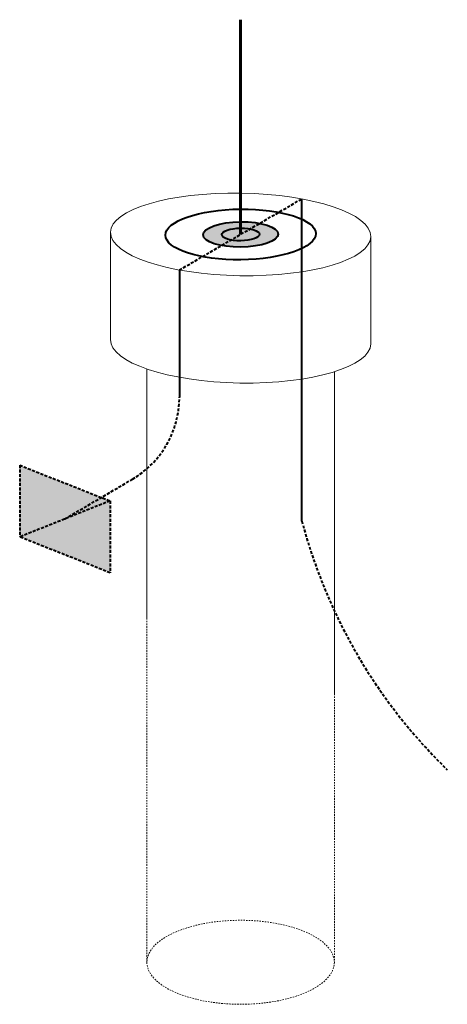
# Model space of a CAD drawing. Header units: inches. Extents: x 0 to 21849, y 0 to 20143.
# Tile 20 of 25: x 7057 to 7093, y 9733 to 9816. Entities that reach past the tile are written whole.
import ezdxf

# ---------------------------------------------------------------- set-up
doc = ezdxf.new("R2010")
doc.units = ezdxf.units.IN
doc.header["$MEASUREMENT"] = 0
doc.linetypes.add('DASHED2', pattern=[0.375, 0.25, -0.125])
doc.linetypes.add('HIDDEN2', pattern=[0.1875, 0.125, -0.0625])
doc.layers.add('E-ISO-BLDG', color=131, linetype='Continuous', lineweight=9)
doc.layers.add('E-LPS-ISO', color=7, linetype='DASHED2', lineweight=40)

msp = doc.modelspace()

# ---------------------------------------------------------------- hatches: boundary and pattern name
at = {"layer": 'E-LPS-ISO', "linetype": 'Continuous', "transparency": 33554687}
h = msp.add_hatch(color=7, dxfattribs=at)
h.dxf.hatch_style = 1
edge = h.paths.add_edge_path()
edge.add_ellipse((7075.82, 9797.751), major_axis=(3.162, 0.033), ratio=0.336663, start_angle=89.79804, end_angle=239.27389)
edge.add_line((7074.214, 9796.819), (7075.017, 9797.285))
edge.add_ellipse((7075.82, 9797.751), major_axis=(1.581, 0.017), ratio=0.336663, start_angle=89.79804, end_angle=239.27389, ccw=False)
edge.add_line((7075.82, 9798.284), (7075.82, 9798.816))
edge = h.paths.add_edge_path()
edge.add_ellipse((7075.82, 9797.751), major_axis=(3.162, 0.033), ratio=0.336663, start_angle=59.27389, end_angle=89.79804)
edge.add_line((7075.82, 9798.816), (7075.82, 9798.284))
edge.add_ellipse((7075.82, 9797.751), major_axis=(1.581, 0.017), ratio=0.336663, start_angle=59.27389, end_angle=89.79804, ccw=False)
edge.add_line((7076.623, 9798.218), (7077.426, 9798.684))
edge = h.paths.add_edge_path()
edge.add_ellipse((7075.82, 9797.751), major_axis=(3.162, 0.033), ratio=0.336663, start_angle=239.27389, end_angle=419.27389)
edge.add_line((7077.426, 9798.684), (7076.623, 9798.218))
edge.add_ellipse((7075.82, 9797.751), major_axis=(1.581, 0.017), ratio=0.336663, start_angle=239.27389, end_angle=419.27389, ccw=False)
edge.add_line((7075.017, 9797.285), (7074.214, 9796.819))
at = {"layer": 'E-LPS-ISO', "linetype": 'Continuous'}
h = msp.add_hatch(color=7, dxfattribs=at)
h.dxf.hatch_style = 1
edge = h.paths.add_edge_path()
edge.add_ellipse((7075.82, 9797.751), major_axis=(1.581, 0.017), ratio=0.336663, start_angle=89.79804, end_angle=209.87715)
edge.add_line((7074.452, 9797.472), (7075.82, 9797.751))
edge.add_line((7075.82, 9797.751), (7075.82, 9798.284))
edge = h.paths.add_edge_path()
edge.add_ellipse((7075.82, 9797.751), major_axis=(1.581, 0.017), ratio=0.336663, start_angle=29.87715, end_angle=89.79804)
edge.add_line((7075.82, 9798.284), (7075.82, 9797.751))
edge.add_line((7075.82, 9797.751), (7077.188, 9798.031))
edge = h.paths.add_edge_path()
edge.add_ellipse((7075.82, 9797.751), major_axis=(1.581, 0.017), ratio=0.336663, start_angle=209.87715, end_angle=389.87715)
edge.add_line((7077.188, 9798.031), (7074.452, 9797.472))
at = {"layer": 'E-LPS-ISO'}
h = msp.add_hatch(color=7, dxfattribs=at)
h.dxf.hatch_style = 1
h.paths.add_polyline_path([(7057.232, 9778.346), (7057.232, 9772.312), (7064.834, 9775.341)])
h.paths.add_polyline_path([(7064.834, 9775.341), (7057.232, 9772.312), (7064.834, 9769.3)])

# ---------------------------------------------------------------- linework, layer by layer
at = {"layer": 'E-ISO-BLDG', "color": 7, "linetype": 'Continuous'}
for p, q in [((7064.869, 9797.934), (7064.869, 9788.875)), ((7086.771, 9797.569), (7086.771, 9788.547)), ((7067.935, 9786.438), (7067.935, 9765.483)), ((7083.705, 9786.201), (7083.705, 9759.12))]:
    msp.add_line(p, q, dxfattribs=at)
at = {"layer": 'E-ISO-BLDG', "color": 7, "linetype": 'HIDDEN2'}
for p, q in [((7067.935, 9765.483), (7067.935, 9736.548)), ((7083.705, 9759.12), (7083.705, 9736.548))]:
    msp.add_line(p, q, dxfattribs=at)
at = {"layer": 'E-ISO-BLDG', "color": 7}
msp.add_ellipse((7075.82, 9797.751), major_axis=(10.951, -0.182), ratio=0.31706, dxfattribs=at)
msp.add_ellipse((7075.82, 9788.73), major_axis=(10.951, -0.182), ratio=0.31706, start_param=3.141593, end_param=6.283185, dxfattribs=at)
at = {"layer": 'E-ISO-BLDG', "color": 7, "linetype": 'HIDDEN2'}
msp.add_ellipse((7075.82, 9736.548), major_axis=(7.885, 0), ratio=0.448424, dxfattribs=at)
at = {"layer": 'E-LPS-ISO', "color": 7, "linetype": 'Continuous', "lineweight": 60}
msp.add_line((7075.82, 9797.751), (7075.82, 9815.809), dxfattribs=at)
at = {"layer": 'E-LPS-ISO', "color": 7}
for p, q in [((7070.671, 9794.763), (7080.969, 9800.74)), ((7057.232, 9778.354), (7057.232, 9772.312)), ((7057.233, 9778.346), (7064.834, 9775.341)), ((7057.233, 9778.346), (7064.834, 9775.341)), ((7061.033, 9773.827), (7066.727, 9777.175)), ((7064.834, 9775.341), (7057.232, 9772.312)), ((7064.834, 9775.341), (7064.834, 9769.3)), ((7064.834, 9769.3), (7057.232, 9772.312))]:
    msp.add_line(p, q, dxfattribs=at)
at = {"layer": 'E-LPS-ISO', "color": 7, "linetype": 'Continuous'}
for p, q in [((7080.969, 9773.647), (7080.969, 9800.74)), ((7070.671, 9794.763), (7070.671, 9784.071))]:
    msp.add_line(p, q, dxfattribs=at)
at = {"layer": 'E-LPS-ISO', "color": 7}
for centre, radius, start, end in [((7062.671, 9784.071), 8, 300.45991, 0), ((7124.846, 9785.277), 45.392, 194.84508, 225.81792)]:
    msp.add_arc(centre, radius, start, end, dxfattribs=at)
at = {"layer": 'E-LPS-ISO', "color": 7, "linetype": 'Continuous'}
for major_axis in [(6.325, 0.066), (3.162, 0.033), (1.581, 0.017)]:
    msp.add_ellipse((7075.82, 9797.751), major_axis=major_axis, ratio=0.336663, dxfattribs=at)

doc.saveas('drawing.dxf')
